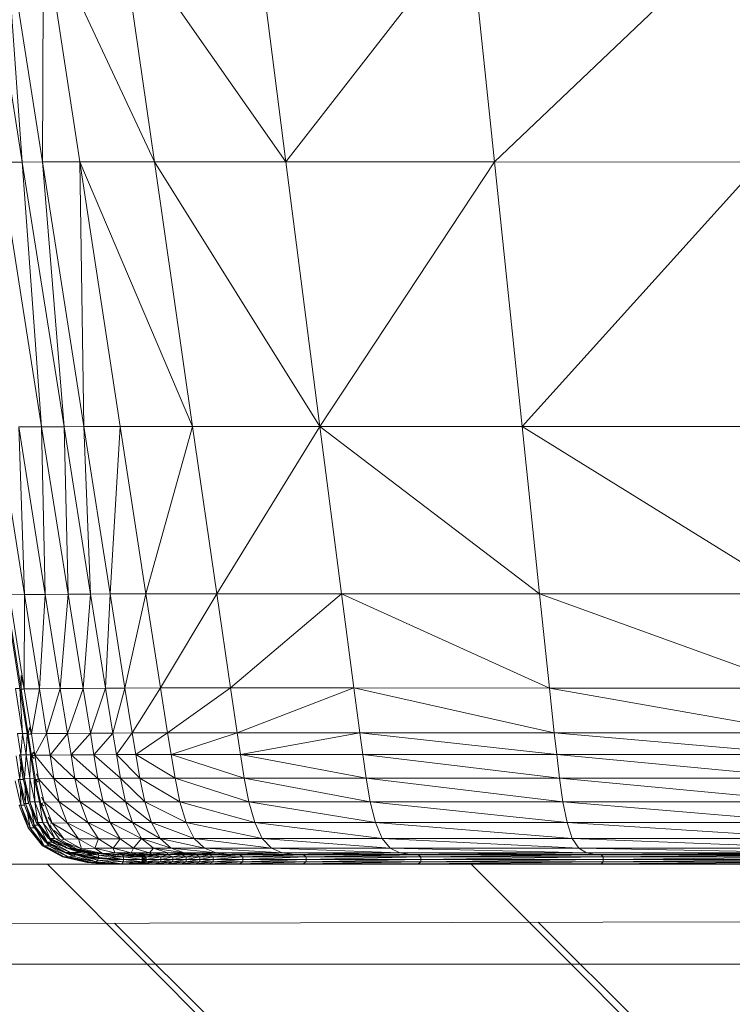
# Model space of a CAD drawing. Extents: x 180 to 9540, y 54 to 2910.
# Tile 10 of 82: x 5985 to 6056, y 796 to 894. Entities that reach past the tile are written whole.
import ezdxf
from ezdxf.xclip import XClip

# ---------------------------------------------------------------- set-up
doc = ezdxf.new("R2010")
doc.units = 0
doc.header["$MEASUREMENT"] = 0
doc.header["$XCLIPFRAME"] = 0
for name, color, linetype in [('460-K Stropy', 7, 'Continuous'), ('820-G Rysunki Obrazki', 7, 'Continuous'), ('824-G Wypełnienia RŚ', 7, 'Continuous')]:
    doc.layers.add(name, color=color, linetype=linetype)
pattern_1 = [(135, (4248.05, 809.8), (21.2132, 21.2132), [])]

# ---------------------------------------------------------------- blocks, each defined once
blk = doc.blocks.new('Rysunek_2_2', base_point=(4248.051, 809.799))
at = {"layer": '460-K Stropy', "linetype": 'Continuous', "lineweight": 13}
h = blk.add_hatch(dxfattribs=at)
h.set_pattern_fill('Ściany_istniejące_0002', color=8, style=0, pattern_type=2)
h.set_pattern_definition(pattern_1)
h.paths.add_polyline_path([(5760.551, 809.799), (5760.551, 799.799), (8445.551, 799.799), (8445.551, 809.799)])
h = blk.add_hatch(dxfattribs=at)
h.set_pattern_fill('Ściany_istniejące_0002', color=8, style=0, pattern_type=2)
h.set_pattern_definition(pattern_1)
h.paths.add_polyline_path([(5760.551, 799.799), (5760.551, 774.799), (8445.551, 774.799), (8445.551, 799.799)])
at = {"layer": '824-G Wypełnienia RŚ', "linetype": 'Continuous', "lineweight": 13}
h = blk.add_hatch(dxfattribs=at)
h.set_pattern_fill('_Poza_zakresem_opracowan_3D', color=8, style=0, pattern_type=2)
h.set_pattern_definition([(135.1862, (6513.066, 584.212), (21.1263, 21.26408), [])])
h.paths.add_polyline_path([(8445.551, 809.799), (4133.743, 799.422), (4134.075, 541.641), (8557.151, 546.964), (8557.151, 1245.067), (8444.504, 1244.796)])
at = {"color": 150, "linetype": 'Continuous', "lineweight": 13, "ltscale": 0.5}
for p, q in [((5985.053, 880.062), (5981.316, 903.739)), ((5983.358, 903.739), (5987.067, 880.066)), ((5985.053, 880.062), (5983.358, 903.739)), ((5987.189, 902.259), (5987.067, 880.066)), ((5987.991, 898.546), (5990.814, 880.069)), ((5989.768, 898.247), (5998.278, 880.069)), ((5998.278, 880.069), (5995.804, 897.231)), ((6011.451, 880.068), (5999.911, 896.538)), ((6011.451, 880.068), (6009.394, 896.059)), ((6023.675, 895.786), (6011.451, 880.068)), ((6030.703, 895.652), (6032.328, 880.066)), ((6048.477, 895.406), (6032.328, 880.066)), ((5982.789, 880.057), (5985.053, 880.062)), ((5986.985, 853.569), (5982.789, 880.057)), ((5985.053, 880.062), (5987.067, 880.066)), ((5989.235, 853.581), (5985.053, 880.062)), ((5985.053, 880.062), (5986.985, 853.569)), ((5990.814, 880.069), (5987.067, 880.066)), ((5987.067, 880.066), (5989.235, 853.581)), ((5987.067, 880.066), (5991.217, 853.59)), ((5990.814, 880.069), (5998.278, 880.069)), ((5990.814, 880.069), (6002.096, 853.595)), ((5990.814, 880.069), (5994.862, 853.594)), ((5991.217, 853.59), (5990.814, 880.069)), ((6002.096, 853.595), (5998.278, 880.069)), ((6014.859, 853.593), (5998.278, 880.069)), ((5998.278, 880.069), (6011.451, 880.068)), ((6011.451, 880.068), (6014.859, 853.593)), ((6011.451, 880.068), (6032.328, 880.066)), ((6032.328, 880.066), (6014.859, 853.593)), ((6032.328, 880.066), (6035.09, 853.59)), ((6058.982, 880.063), (6032.328, 880.066)), ((6035.09, 853.59), (6058.982, 880.063)), ((5982.621, 853.541), (5985.273, 836.787)), ((5986.985, 853.569), (5984.703, 853.555)), ((5987.36, 836.805), (5984.703, 853.555)), ((5984.703, 853.555), (5985.273, 836.787)), ((5986.985, 853.569), (5989.235, 853.581)), ((5989.642, 836.823), (5986.985, 853.569)), ((5986.985, 853.569), (5987.36, 836.805)), ((5991.217, 853.59), (5989.235, 853.581)), ((5989.235, 853.581), (5991.883, 836.838)), ((5989.642, 836.823), (5989.235, 853.581)), ((5991.217, 853.59), (5994.862, 853.594)), ((5991.217, 853.59), (5993.847, 836.849)), ((5991.883, 836.838), (5991.217, 853.59)), ((5994.862, 853.594), (5993.847, 836.849)), ((5994.862, 853.594), (6002.096, 853.595)), ((5997.426, 836.855), (5994.862, 853.594)), ((5997.426, 836.855), (6002.096, 853.595)), ((6002.096, 853.595), (6014.859, 853.593)), ((6004.516, 836.856), (6002.096, 853.595)), ((6014.859, 853.593), (6004.516, 836.856)), ((6017.019, 836.854), (6014.859, 853.593)), ((6035.09, 853.59), (6014.859, 853.593)), ((6036.841, 836.852), (6014.859, 853.593)), ((6035.09, 853.59), (6060.922, 853.587)), ((6035.09, 853.59), (6036.841, 836.852)), ((6035.09, 853.59), (6062.151, 836.849)), ((5984.822, 827.387), (5983.334, 836.806)), ((5984.926, 827.328), (5983.437, 836.746)), ((5985.273, 836.787), (5983.761, 836.77)), ((5983.761, 836.77), (5985.251, 827.352)), ((5985.251, 827.352), (5985.273, 836.787)), ((5987.36, 836.805), (5985.273, 836.787)), ((5986.767, 827.369), (5985.273, 836.787)), ((5986.767, 827.369), (5987.36, 836.805)), ((5987.36, 836.805), (5989.642, 836.823)), ((5988.857, 827.388), (5987.36, 836.805)), ((5988.857, 827.388), (5989.642, 836.823)), ((5991.883, 836.838), (5989.642, 836.823)), ((5991.142, 827.407), (5989.642, 836.823)), ((5991.883, 836.838), (5991.142, 827.407)), ((5991.883, 836.838), (5993.847, 836.849)), ((5991.883, 836.838), (5993.38, 827.424)), ((5993.847, 836.849), (5993.38, 827.424)), ((5997.426, 836.855), (5993.847, 836.849)), ((5993.847, 836.849), (5995.334, 827.435)), ((5995.334, 827.435), (5997.426, 836.855)), ((6004.516, 836.856), (5997.426, 836.855)), ((5997.426, 836.855), (5998.878, 827.441)), ((5998.878, 827.441), (6004.516, 836.856)), ((6004.516, 836.856), (6017.019, 836.854)), ((6005.886, 827.443), (6004.516, 836.856)), ((6005.886, 827.443), (6017.019, 836.854)), ((6017.019, 836.854), (6018.242, 827.442)), ((6036.841, 836.852), (6017.019, 836.854)), ((6037.832, 827.44), (6017.019, 836.854)), ((6036.841, 836.852), (6037.832, 827.44)), ((6062.847, 827.439), (6036.841, 836.852)), ((6036.841, 836.852), (6062.151, 836.849)), ((5984.957, 828.7), (5984.926, 827.328)), ((5984.957, 828.7), (5985.251, 827.352)), ((5984.378, 827.391), (5984.822, 827.387)), ((5984.378, 827.391), (5985.088, 822.898)), ((5985.533, 822.894), (5984.822, 827.387)), ((5984.822, 827.387), (5985.088, 822.898)), ((5984.832, 827.327), (5984.926, 827.328)), ((5984.897, 826.912), (5984.926, 827.328)), ((5985.127, 827.331), (5984.926, 827.328)), ((5985.639, 822.835), (5984.926, 827.328)), ((5985.124, 827.348), (5985.251, 827.352)), ((5986.767, 827.369), (5985.251, 827.352)), ((5985.251, 827.352), (5985.963, 822.859)), ((5986.767, 827.369), (5985.963, 822.859)), ((5988.857, 827.388), (5986.767, 827.369)), ((5986.767, 827.369), (5987.483, 822.876)), ((5988.857, 827.388), (5987.483, 822.876)), ((5988.857, 827.388), (5991.142, 827.407)), ((5989.579, 822.894), (5988.857, 827.388)), ((5991.142, 827.407), (5989.579, 822.894)), ((5993.38, 827.424), (5991.142, 827.407)), ((5991.867, 822.912), (5991.142, 827.407)), ((5991.867, 822.912), (5993.38, 827.424)), ((5993.38, 827.424), (5995.334, 827.435)), ((5993.38, 827.424), (5994.106, 822.928)), ((5994.106, 822.928), (5995.334, 827.435)), ((5998.878, 827.441), (5995.334, 827.435)), ((5995.334, 827.435), (5996.058, 822.939)), ((5998.878, 827.441), (5996.058, 822.939)), ((5998.878, 827.441), (6005.886, 827.443)), ((5998.878, 827.441), (5999.585, 822.945)), ((6005.886, 827.443), (5999.585, 822.945)), ((6018.242, 827.442), (6005.886, 827.443)), ((6005.886, 827.443), (6006.554, 822.947)), ((6018.242, 827.442), (6006.554, 822.947)), ((6018.839, 822.946), (6018.242, 827.442)), ((6037.832, 827.44), (6018.242, 827.442)), ((6018.242, 827.442), (6038.316, 822.945)), ((6037.832, 827.44), (6038.316, 822.945)), ((6063.187, 822.944), (6037.832, 827.44)), ((6062.847, 827.439), (6037.832, 827.44)), ((5984.585, 822.893), (5985.088, 822.898)), ((5984.585, 822.893), (5984.922, 820.755)), ((5984.922, 820.755), (5985.088, 822.898)), ((5985.088, 822.898), (5985.533, 822.894)), ((5985.426, 820.76), (5985.088, 822.898)), ((5985.426, 820.76), (5985.533, 822.894)), ((5985.873, 820.754), (5985.533, 822.894)), ((5985.543, 822.834), (5985.639, 822.835)), ((5985.575, 822.633), (5985.639, 822.835)), ((5985.783, 823.492), (5985.639, 822.835)), ((5985.84, 822.837), (5985.639, 822.835)), ((5985.982, 820.685), (5985.639, 822.835)), ((5985.783, 823.492), (5985.963, 822.859)), ((5985.837, 822.855), (5985.963, 822.859)), ((5987.483, 822.876), (5985.963, 822.859)), ((5985.963, 822.859), (5986.307, 820.717)), ((5986.307, 820.717), (5987.483, 822.876)), ((5989.579, 822.894), (5987.483, 822.876)), ((5987.831, 820.734), (5987.483, 822.876)), ((5987.831, 820.734), (5989.579, 822.894)), ((5989.579, 822.894), (5991.867, 822.912)), ((5989.933, 820.751), (5989.579, 822.894)), ((5989.933, 820.751), (5991.867, 822.912)), ((5994.106, 822.928), (5991.867, 822.912)), ((5992.226, 820.766), (5991.867, 822.912)), ((5994.106, 822.928), (5992.226, 820.766)), ((5994.106, 822.928), (5996.058, 822.939)), ((5994.106, 822.928), (5994.47, 820.78)), ((5996.058, 822.939), (5994.47, 820.78)), ((5996.058, 822.939), (5999.585, 822.945)), ((5996.058, 822.939), (5996.422, 820.789)), ((5999.585, 822.945), (5996.422, 820.789)), ((5999.585, 822.945), (6006.554, 822.947)), ((5999.943, 820.795), (5999.585, 822.945)), ((6006.554, 822.947), (5999.943, 820.795)), ((6006.554, 822.947), (6018.839, 822.946)), ((6006.554, 822.947), (6006.893, 820.797)), ((6018.839, 822.946), (6006.893, 820.797)), ((6018.839, 822.946), (6019.142, 820.796)), ((6018.839, 822.946), (6038.316, 822.945)), ((6038.563, 820.795), (6018.839, 822.946)), ((6038.563, 820.795), (6038.316, 822.945)), ((6038.316, 822.945), (6063.361, 820.795)), ((6038.316, 822.945), (6063.187, 822.944)), ((5984.439, 820.668), (5984.815, 818.283)), ((5984.922, 820.755), (5984.758, 820.753)), ((5985.426, 820.76), (5984.922, 820.755)), ((5984.922, 820.755), (5985.291, 818.399)), ((5984.922, 820.755), (5985.121, 818.435)), ((5985.426, 820.76), (5985.291, 818.399)), ((5985.873, 820.754), (5985.426, 820.76)), ((5985.426, 820.76), (5985.798, 818.404)), ((5985.873, 820.754), (5985.798, 818.404)), ((5986.247, 818.394), (5985.873, 820.754)), ((5985.884, 820.684), (5985.982, 820.685)), ((5985.92, 820.456), (5985.982, 820.685)), ((5986.184, 821.006), (5985.982, 820.685)), ((5985.982, 820.685), (5986.186, 820.687)), ((5986.365, 818.297), (5985.982, 820.685)), ((5986.232, 820.403), (5985.982, 820.685)), ((5986.307, 820.717), (5986.181, 820.714)), ((5986.184, 821.006), (5986.307, 820.717)), ((5986.307, 820.717), (5987.831, 820.734)), ((5986.307, 820.717), (5988.219, 818.374)), ((5986.307, 820.717), (5986.688, 818.355)), ((5987.831, 820.734), (5989.933, 820.751)), ((5988.219, 818.374), (5987.831, 820.734)), ((5990.329, 818.387), (5987.831, 820.734)), ((5989.933, 820.751), (5992.226, 820.766)), ((5990.329, 818.387), (5989.933, 820.751)), ((5989.933, 820.751), (5992.629, 818.398)), ((5994.47, 820.78), (5992.226, 820.766)), ((5992.629, 818.398), (5992.226, 820.766)), ((5992.226, 820.766), (5994.878, 818.407)), ((5994.47, 820.78), (5996.422, 820.789)), ((5994.47, 820.78), (5994.878, 818.407)), ((5996.832, 818.414), (5994.47, 820.78)), ((5996.422, 820.789), (5999.943, 820.795)), ((5996.422, 820.789), (5996.832, 818.414)), ((5996.422, 820.789), (6000.346, 818.419)), ((5999.943, 820.795), (6006.893, 820.797)), ((5999.943, 820.795), (6000.346, 818.419)), ((6007.275, 818.42), (5999.943, 820.795)), ((6006.893, 820.797), (6007.275, 818.42)), ((6006.893, 820.797), (6019.485, 818.42)), ((6006.893, 820.797), (6019.142, 820.796)), ((6019.142, 820.796), (6019.485, 818.42)), ((6019.142, 820.796), (6038.563, 820.795)), ((6038.841, 818.419), (6019.142, 820.796)), ((6038.563, 820.795), (6038.841, 818.419)), ((6038.563, 820.795), (6063.556, 818.419)), ((6038.563, 820.795), (6063.361, 820.795)), ((5984.903, 819.808), (5984.815, 818.283)), ((5985.127, 818.396), (5984.923, 819.699)), ((5986.481, 818.869), (5986.688, 818.355)), ((5984.337, 818.166), (5984.914, 815.716)), ((5984.643, 818.281), (5984.815, 818.283)), ((5985.149, 818.286), (5984.815, 818.283)), ((5984.815, 818.283), (5985.366, 815.891)), ((5985.194, 815.889), (5984.815, 818.283)), ((5985.127, 818.396), (5985.124, 818.397)), ((5985.291, 818.399), (5985.127, 818.397)), ((5985.127, 818.396), (5985.127, 818.396)), ((5985.127, 818.396), (5985.127, 818.396)), ((5985.127, 818.396), (5985.127, 818.396)), ((5985.291, 818.399), (5985.798, 818.404)), ((5985.291, 818.399), (5985.816, 816.065)), ((5985.645, 816.098), (5985.291, 818.399)), ((5985.798, 818.404), (5986.247, 818.394)), ((5985.816, 816.065), (5985.798, 818.404)), ((5986.322, 816.068), (5985.798, 818.404)), ((5986.322, 816.068), (5986.247, 818.394)), ((5986.774, 816.05), (5986.247, 818.394)), ((5986.269, 818.296), (5986.365, 818.297)), ((5986.319, 818.072), (5986.365, 818.297)), ((5986.365, 818.297), (5986.568, 818.298)), ((5986.91, 815.901), (5986.365, 818.297)), ((5986.636, 818.01), (5986.365, 818.297)), ((5986.688, 818.355), (5986.565, 818.349)), ((5986.688, 818.355), (5988.219, 818.374)), ((5986.688, 818.355), (5988.753, 816.037)), ((5986.688, 818.355), (5987.227, 816.012)), ((5990.329, 818.387), (5988.219, 818.374)), ((5988.753, 816.037), (5988.219, 818.374)), ((5990.857, 816.047), (5988.219, 818.374)), ((5990.329, 818.387), (5992.629, 818.398)), ((5990.857, 816.047), (5990.329, 818.387)), ((5990.329, 818.387), (5993.151, 816.054)), ((5994.878, 818.407), (5992.629, 818.398)), ((5993.151, 816.054), (5992.629, 818.398)), ((5995.392, 816.058), (5992.629, 818.398)), ((5996.832, 818.414), (5994.878, 818.407)), ((5995.392, 816.058), (5994.878, 818.407)), ((5994.878, 818.407), (5997.339, 816.063)), ((6000.346, 818.419), (5996.832, 818.414)), ((5997.339, 816.063), (5996.832, 818.414)), ((6000.838, 816.066), (5996.832, 818.414)), ((6007.275, 818.42), (6000.346, 818.419)), ((6000.838, 816.066), (6000.346, 818.419)), ((6000.346, 818.419), (6007.739, 816.067)), ((6007.739, 816.067), (6007.275, 818.42)), ((6019.899, 816.067), (6007.275, 818.42)), ((6019.485, 818.42), (6007.275, 818.42)), ((6019.899, 816.067), (6019.485, 818.42)), ((6038.841, 818.419), (6019.485, 818.42)), ((6019.485, 818.42), (6039.176, 816.067)), ((6039.176, 816.067), (6038.841, 818.419)), ((6063.792, 816.066), (6038.841, 818.419)), ((6063.556, 818.419), (6038.841, 818.419)), ((5984.879, 817.252), (5984.914, 815.716)), ((5985.344, 817.421), (5985.366, 815.891)), ((5985.653, 816.061), (5985.362, 817.351)), ((5984.914, 815.716), (5984.738, 815.717)), ((5984.914, 815.716), (5985.262, 815.718)), ((5984.914, 815.716), (5985.833, 813.455)), ((5985.662, 813.454), (5984.914, 815.716)), ((5985.193, 815.889), (5985.193, 815.889)), ((5985.366, 815.891), (5985.194, 815.889)), ((5985.366, 815.891), (5985.716, 815.893)), ((5985.366, 815.891), (5986.228, 813.723)), ((5986.059, 813.722), (5985.366, 815.891)), ((5985.653, 816.062), (5985.651, 816.061)), ((5985.651, 816.061), (5985.653, 816.061)), ((5985.816, 816.065), (5985.653, 816.062)), ((5985.653, 816.062), (5985.653, 816.062)), ((5985.816, 816.065), (5986.322, 816.068)), ((5985.816, 816.065), (5986.621, 813.99)), ((5985.816, 816.065), (5986.45, 814.012)), ((5986.322, 816.068), (5986.774, 816.05)), ((5986.322, 816.068), (5987.12, 813.99)), ((5986.322, 816.068), (5986.621, 813.99)), ((5987.571, 813.957), (5986.774, 816.05)), ((5986.774, 816.05), (5987.12, 813.99)), ((5986.831, 815.9), (5986.91, 815.901)), ((5986.896, 815.728), (5986.91, 815.901)), ((5987.103, 815.902), (5986.91, 815.901)), ((5987.743, 813.729), (5986.91, 815.901)), ((5987.201, 815.65), (5986.91, 815.901)), ((5987.227, 816.012), (5986.984, 816.523)), ((5987.227, 816.012), (5987.104, 816.001)), ((5988.753, 816.037), (5987.227, 816.012)), ((5987.227, 816.012), (5989.54, 813.963)), ((5987.227, 816.012), (5988.044, 813.926)), ((5990.857, 816.047), (5988.753, 816.037)), ((5988.753, 816.037), (5989.54, 813.963)), ((5991.608, 813.973), (5988.753, 816.037)), ((5993.151, 816.054), (5990.857, 816.047)), ((5990.857, 816.047), (5993.866, 813.978)), ((5990.857, 816.047), (5991.608, 813.973)), ((5995.392, 816.058), (5993.151, 816.054)), ((5993.151, 816.054), (5993.866, 813.978)), ((5996.074, 813.98), (5993.151, 816.054)), ((5997.339, 816.063), (5995.392, 816.058)), ((5996.074, 813.98), (5995.392, 816.058)), ((5995.392, 816.058), (5997.994, 813.983)), ((6000.838, 816.066), (5997.339, 816.063)), ((5997.339, 816.063), (5997.994, 813.983)), ((6001.464, 813.985), (5997.339, 816.063)), ((6007.739, 816.067), (6000.838, 816.066)), ((6000.838, 816.066), (6008.322, 813.986)), ((6000.838, 816.066), (6001.464, 813.985)), ((6007.739, 816.067), (6008.322, 813.986)), ((6020.416, 813.986), (6007.739, 816.067)), ((6019.899, 816.067), (6007.739, 816.067)), ((6020.416, 813.986), (6019.899, 816.067)), ((6039.176, 816.067), (6019.899, 816.067)), ((6019.899, 816.067), (6039.594, 813.985)), ((6039.176, 816.067), (6039.594, 813.985)), ((6064.084, 813.985), (6039.176, 816.067)), ((6063.792, 816.066), (6039.176, 816.067)), ((5985.658, 813.456), (5985.149, 814.701)), ((5985.568, 814.95), (5985.833, 813.455)), ((5986.059, 813.722), (5985.582, 814.915)), ((5985.996, 815.173), (5986.228, 813.723)), ((5986.459, 813.988), (5986.015, 815.129)), ((5986.059, 813.722), (5986.228, 813.723)), ((5986.059, 813.722), (5986.059, 813.722)), ((5986.659, 813.724), (5986.228, 813.723)), ((5986.228, 813.723), (5987.538, 812.009)), ((5987.376, 812.009), (5986.228, 813.723)), ((5986.459, 813.988), (5986.457, 813.989)), ((5986.458, 813.988), (5986.459, 813.988)), ((5986.621, 813.99), (5986.459, 813.989)), ((5986.459, 813.988), (5986.459, 813.988)), ((5986.621, 813.99), (5987.12, 813.99)), ((5986.621, 813.99), (5987.846, 812.375)), ((5987.68, 812.385), (5986.621, 813.99)), ((5987.12, 813.99), (5987.571, 813.957)), ((5987.846, 812.375), (5987.12, 813.99)), ((5988.326, 812.372), (5987.12, 813.99)), ((5988.326, 812.372), (5987.571, 813.957)), ((5988.768, 812.325), (5987.571, 813.957)), ((5988.044, 813.926), (5987.644, 814.518)), ((5987.745, 813.721), (5987.743, 813.729)), ((5987.862, 813.729), (5987.743, 813.729)), ((5987.952, 813.604), (5987.743, 813.729)), ((5988.173, 813.137), (5987.749, 813.721)), ((5988.044, 813.926), (5987.882, 813.901)), ((5988.044, 813.926), (5989.54, 813.963)), ((5988.044, 813.926), (5990.692, 812.354)), ((5988.044, 813.926), (5989.26, 812.304)), ((5991.608, 813.973), (5989.54, 813.963)), ((5989.54, 813.963), (5990.692, 812.354)), ((5992.677, 812.362), (5989.54, 813.963)), ((5991.608, 813.973), (5993.866, 813.978)), ((5991.608, 813.973), (5994.853, 812.366)), ((5991.608, 813.973), (5992.677, 812.362)), ((5996.074, 813.98), (5993.866, 813.978)), ((5993.866, 813.978), (5994.853, 812.366)), ((5996.987, 812.368), (5993.866, 813.978)), ((5996.074, 813.98), (5997.994, 813.983)), ((5996.987, 812.368), (5996.074, 813.98)), ((5996.074, 813.98), (5998.849, 812.369)), ((6001.464, 813.985), (5997.994, 813.983)), ((5997.994, 813.983), (5998.849, 812.369)), ((6002.266, 812.37), (5997.994, 813.983)), ((6001.464, 813.985), (6008.322, 813.986)), ((6001.464, 813.985), (6009.062, 812.37)), ((6001.464, 813.985), (6002.266, 812.37)), ((6008.322, 813.986), (6009.062, 812.37)), ((6021.069, 812.37), (6008.322, 813.986)), ((6020.416, 813.986), (6008.322, 813.986)), ((6021.069, 812.37), (6020.416, 813.986)), ((6020.416, 813.986), (6039.594, 813.985)), ((6020.416, 813.986), (6040.119, 812.37)), ((6039.594, 813.985), (6040.119, 812.37)), ((6064.451, 812.37), (6039.594, 813.985)), ((6064.084, 813.985), (6039.594, 813.985)), ((5985.658, 813.456), (5985.658, 813.456)), ((5985.659, 813.455), (5985.659, 813.456)), ((5985.662, 813.455), (5985.662, 813.454)), ((5985.662, 813.454), (5985.833, 813.455)), ((5986.261, 813.458), (5985.833, 813.455)), ((5985.833, 813.455), (5987.228, 811.644)), ((5987.066, 811.642), (5985.833, 813.455)), ((5986.476, 813.179), (5987.228, 811.644)), ((5986.853, 813.469), (5987.538, 812.009)), ((5987.688, 812.375), (5987.016, 813.256)), ((5989.26, 812.304), (5988.259, 813.177)), ((5989.432, 810.981), (5987.376, 812.009)), ((5987.538, 812.009), (5987.376, 812.009)), ((5987.709, 811.649), (5987.478, 811.954)), ((5988.022, 812.01), (5987.538, 812.009)), ((5989.432, 810.981), (5987.538, 812.009)), ((5989.878, 810.982), (5987.538, 812.009)), ((5987.709, 811.649), (5987.604, 811.886)), ((5987.688, 812.375), (5987.687, 812.375)), ((5987.846, 812.375), (5987.688, 812.375)), ((5987.688, 812.375), (5987.688, 812.375)), ((5989.63, 811.417), (5987.697, 812.37)), ((5987.788, 812.321), (5988.022, 812.01)), ((5989.63, 811.417), (5987.846, 812.375)), ((5988.326, 812.372), (5987.846, 812.375)), ((5990.074, 811.415), (5987.846, 812.375)), ((5988.022, 812.01), (5987.988, 812.214)), ((5988.37, 812.011), (5988.022, 812.01)), ((5989.878, 810.982), (5988.022, 812.01)), ((5989.195, 811.572), (5988.022, 812.01)), ((5990.074, 811.415), (5988.326, 812.372)), ((5990.493, 811.359), (5988.326, 812.372)), ((5988.768, 812.325), (5988.326, 812.372)), ((5989.482, 811.419), (5988.515, 811.934)), ((5990.493, 811.359), (5988.768, 812.325)), ((5989.26, 812.304), (5988.944, 812.226)), ((5990.692, 812.354), (5989.26, 812.304)), ((5990.998, 811.349), (5989.26, 812.304)), ((5990.998, 811.349), (5989.58, 811.871)), ((5992.677, 812.362), (5990.692, 812.354)), ((5992.32, 811.406), (5990.692, 812.354)), ((5990.692, 812.354), (5990.998, 811.349)), ((5992.677, 812.362), (5992.32, 811.406)), ((5994.853, 812.366), (5992.677, 812.362)), ((5994.162, 811.411), (5992.677, 812.362)), ((5994.853, 812.366), (5994.162, 811.411)), ((5996.987, 812.368), (5994.853, 812.366)), ((5996.19, 811.413), (5994.853, 812.366)), ((5996.987, 812.368), (5996.19, 811.413)), ((5998.849, 812.369), (5996.987, 812.368)), ((5996.987, 812.368), (5999.955, 811.415)), ((5996.987, 812.368), (5998.191, 811.414)), ((6002.266, 812.37), (5998.849, 812.369)), ((5999.955, 811.415), (5998.849, 812.369)), ((6003.289, 811.415), (5998.849, 812.369)), ((6003.289, 811.415), (6002.266, 812.37)), ((6009.062, 812.37), (6002.266, 812.37)), ((6002.266, 812.37), (6009.997, 811.415)), ((6009.997, 811.415), (6009.062, 812.37)), ((6021.89, 811.415), (6009.062, 812.37)), ((6021.069, 812.37), (6009.062, 812.37)), ((6021.89, 811.415), (6021.069, 812.37)), ((6040.119, 812.37), (6021.069, 812.37)), ((6021.069, 812.37), (6040.778, 811.415)), ((6040.778, 811.415), (6040.119, 812.37)), ((6064.911, 811.415), (6040.119, 812.37)), ((6064.451, 812.37), (6040.119, 812.37)), ((5987.064, 811.643), (5987.064, 811.643)), ((5987.228, 811.644), (5987.066, 811.642)), ((5987.066, 811.643), (5987.066, 811.642)), ((5989.232, 810.545), (5987.066, 811.642)), ((5987.709, 811.649), (5987.228, 811.644)), ((5989.232, 810.545), (5987.228, 811.644)), ((5989.675, 810.548), (5987.228, 811.644)), ((5987.994, 811.676), (5987.709, 811.649)), ((5989.675, 810.548), (5987.709, 811.649)), ((5990.142, 810.605), (5987.709, 811.649)), ((5989.083, 810.544), (5987.994, 811.136)), ((5989.283, 810.981), (5988.255, 811.535)), ((5989.283, 810.981), (5989.283, 810.981)), ((5989.283, 810.981), (5989.432, 810.981)), ((5989.283, 810.981), (5991.666, 810.467)), ((5989.283, 810.981), (5989.283, 810.981)), ((5989.283, 810.981), (5989.283, 810.981)), ((5989.283, 810.981), (5989.283, 810.981)), ((5989.432, 810.981), (5989.878, 810.982)), ((5991.666, 810.467), (5989.432, 810.981)), ((5989.432, 810.981), (5992.011, 810.467)), ((5989.482, 811.419), (5989.482, 811.419)), ((5989.482, 811.419), (5989.482, 811.419)), ((5989.482, 811.418), (5989.482, 811.419)), ((5989.63, 811.417), (5989.483, 811.418)), ((5991.862, 810.947), (5989.492, 811.417)), ((5990.142, 810.605), (5989.616, 810.906)), ((5991.862, 810.947), (5989.63, 811.417)), ((5989.63, 811.417), (5990.074, 811.415)), ((5989.63, 811.417), (5992.256, 810.947)), ((5990.771, 810.982), (5989.76, 811.36)), ((5989.796, 810.865), (5990.142, 810.605)), ((5989.878, 810.982), (5990.771, 810.982)), ((5989.878, 810.982), (5992.763, 810.468)), ((5989.878, 810.982), (5992.011, 810.467)), ((5992.256, 810.947), (5990.074, 811.415)), ((5992.383, 810.939), (5990.074, 811.415)), ((5990.493, 811.359), (5990.074, 811.415)), ((5990.332, 810.743), (5990.142, 810.605)), ((5990.771, 810.982), (5990.32, 811.243)), ((5992.406, 810.937), (5990.493, 811.359)), ((5990.511, 811.201), (5990.501, 811.205)), ((5990.501, 811.205), (5990.522, 811.126)), ((5990.522, 811.126), (5992.732, 810.705)), ((5990.547, 811.196), (5990.533, 811.191)), ((5990.616, 811.181), (5990.533, 811.191)), ((5991.729, 810.948), (5990.541, 811.197)), ((5990.771, 810.982), (5992.763, 810.468)), ((5990.998, 811.349), (5990.818, 811.288)), ((5992.733, 810.707), (5990.897, 811.122)), ((5992.32, 811.406), (5990.998, 811.349)), ((5990.998, 811.349), (5993.077, 810.896)), ((5992.732, 810.705), (5991.579, 810.848)), ((5991.579, 810.848), (5992.442, 810.55)), ((5991.73, 810.948), (5991.729, 810.948)), ((5991.729, 810.948), (5991.73, 810.948)), ((5991.729, 810.948), (5991.729, 810.948)), ((5991.729, 810.948), (5991.729, 810.948)), ((5991.729, 810.948), (5991.729, 810.948)), ((5991.73, 810.948), (5991.862, 810.947)), ((5991.862, 810.947), (5992.256, 810.947)), ((5991.862, 810.947), (5994.764, 810.793)), ((5991.862, 810.947), (5994.427, 810.793)), ((5991.95, 810.935), (5992.733, 810.707)), ((5992.973, 810.903), (5992.091, 811.007)), ((5992.256, 810.947), (5994.764, 810.793)), ((5994.162, 811.411), (5992.32, 811.406)), ((5993.077, 810.896), (5992.32, 811.406)), ((5994.312, 810.944), (5992.32, 811.406)), ((5992.564, 810.898), (5992.639, 810.886)), ((5995.096, 810.73), (5992.639, 810.886)), ((5992.639, 810.886), (5992.733, 810.707)), ((5992.639, 810.886), (5995.193, 810.544)), ((5994.427, 810.793), (5992.98, 810.876)), ((5994.314, 810.793), (5992.98, 810.873)), ((5994.312, 810.944), (5993.217, 810.888)), ((5995.096, 810.73), (5994.126, 810.804)), ((5994.162, 811.411), (5996.19, 811.413)), ((5994.312, 810.944), (5994.162, 811.411)), ((5995.964, 810.946), (5994.162, 811.411)), ((5995.964, 810.946), (5994.312, 810.944)), ((5994.312, 810.944), (5996.558, 810.792)), ((5994.312, 810.944), (5995.28, 810.777)), ((5994.314, 810.793), (5994.315, 810.793)), ((5994.314, 810.793), (5994.314, 810.793)), ((5994.314, 810.793), (5994.314, 810.793)), ((5994.427, 810.793), (5994.315, 810.793)), ((5994.427, 810.793), (5994.764, 810.793)), ((5994.427, 810.793), (5996.767, 810.733)), ((5994.764, 810.793), (5996.767, 810.733)), ((5995.096, 810.73), (5994.845, 810.777)), ((5996.477, 810.683), (5995.096, 810.73)), ((5995.096, 810.73), (5995.193, 810.544)), ((5995.096, 810.73), (5997.058, 810.545)), ((5996.477, 810.683), (5995.135, 810.769)), ((5996.38, 810.733), (5995.339, 810.763)), ((5995.964, 810.946), (5996.19, 811.413)), ((5997.983, 810.793), (5995.964, 810.946)), ((5995.964, 810.946), (5996.558, 810.792)), ((5995.964, 810.946), (5997.792, 810.946)), ((5996.558, 810.792), (5995.974, 810.756)), ((5996.19, 811.413), (5998.191, 811.414)), ((5997.792, 810.946), (5996.19, 811.413)), ((5996.38, 810.733), (5996.477, 810.733)), ((5996.38, 810.733), (5996.38, 810.733)), ((5996.38, 810.733), (5996.38, 810.733)), ((5996.38, 810.733), (5996.724, 810.639)), ((5996.477, 810.733), (5996.767, 810.733)), ((5996.477, 810.733), (5997.16, 810.546)), ((5996.477, 810.733), (5997.068, 810.546)), ((5997.983, 810.793), (5996.558, 810.792)), ((5997.185, 810.683), (5996.558, 810.792)), ((5998.338, 810.732), (5996.558, 810.792)), ((5996.767, 810.733), (5997.435, 810.546)), ((5996.767, 810.733), (5997.16, 810.546)), ((5997.185, 810.683), (5998.338, 810.732)), ((5998.338, 810.732), (5997.452, 810.545)), ((5997.792, 810.946), (5998.191, 811.414)), ((5997.792, 810.946), (5999.615, 810.946)), ((5997.792, 810.946), (5999.575, 810.793)), ((5997.792, 810.946), (5997.983, 810.793)), ((5998.338, 810.732), (5997.983, 810.793)), ((5999.578, 810.733), (5997.983, 810.793)), ((5997.983, 810.793), (5999.575, 810.793)), ((5998.191, 811.414), (5999.955, 811.415)), ((5999.615, 810.946), (5998.191, 811.414)), ((5998.191, 811.414), (6001.25, 810.947)), ((5998.338, 810.732), (5999.578, 810.733)), ((5998.338, 810.732), (5998.932, 810.546)), ((5999.578, 810.733), (5998.932, 810.546)), ((5999.615, 810.946), (5999.575, 810.793)), ((5999.575, 810.793), (6001.187, 810.793)), ((5999.578, 810.733), (5999.575, 810.793)), ((5999.575, 810.793), (6000.979, 810.733)), ((6000.979, 810.733), (5999.575, 810.793)), ((6000.11, 810.546), (5999.578, 810.733)), ((5999.615, 810.946), (6001.25, 810.947)), ((6001.187, 810.793), (5999.615, 810.946)), ((5999.615, 810.946), (6002.67, 810.793)), ((6001.25, 810.947), (5999.955, 811.415)), ((6004.477, 810.947), (5999.955, 811.415)), ((6003.289, 811.415), (5999.955, 811.415)), ((6000.979, 810.733), (6000.11, 810.546)), ((6000.979, 810.733), (6001.187, 810.793)), ((6000.979, 810.733), (6002.421, 810.733)), ((6000.979, 810.733), (6001.447, 810.546)), ((6002.421, 810.733), (6001.187, 810.793)), ((6001.187, 810.793), (6002.67, 810.793)), ((6001.187, 810.793), (6003.782, 810.733)), ((6001.25, 810.947), (6004.477, 810.947)), ((6001.25, 810.947), (6002.67, 810.793)), ((6005.776, 810.793), (6001.25, 810.947)), ((6002.421, 810.733), (6001.447, 810.546)), ((6002.832, 810.546), (6002.421, 810.733)), ((6002.421, 810.733), (6003.782, 810.733)), ((6002.67, 810.793), (6003.782, 810.733)), ((6006.792, 810.733), (6002.67, 810.793)), ((6005.776, 810.793), (6002.67, 810.793)), ((6003.782, 810.733), (6002.832, 810.546)), ((6004.477, 810.947), (6003.289, 811.415)), ((6003.289, 811.415), (6009.997, 811.415)), ((6003.289, 811.415), (6011.079, 810.947)), ((6003.782, 810.733), (6006.792, 810.733)), ((6003.782, 810.733), (6004.153, 810.546)), ((6006.792, 810.733), (6004.153, 810.546)), ((6004.477, 810.947), (6011.079, 810.947)), ((6004.477, 810.947), (6012.258, 810.793)), ((6004.477, 810.947), (6005.776, 810.793)), ((6005.776, 810.793), (6012.258, 810.793)), ((6005.776, 810.793), (6013.179, 810.733)), ((6005.776, 810.793), (6006.792, 810.733)), ((6006.792, 810.733), (6013.179, 810.733)), ((6006.792, 810.733), (6007.13, 810.546)), ((6013.179, 810.733), (6007.13, 810.546)), ((6011.079, 810.947), (6009.997, 811.415)), ((6022.837, 810.947), (6009.997, 811.415)), ((6021.89, 811.415), (6009.997, 811.415)), ((6011.079, 810.947), (6022.837, 810.947)), ((6011.079, 810.947), (6012.258, 810.793)), ((6023.869, 810.793), (6011.079, 810.947)), ((6012.258, 810.793), (6013.179, 810.733)), ((6024.673, 810.733), (6012.258, 810.793)), ((6023.869, 810.793), (6012.258, 810.793)), ((6013.179, 810.733), (6024.673, 810.733)), ((6013.179, 810.733), (6013.486, 810.546)), ((6024.673, 810.733), (6013.486, 810.546)), ((6022.837, 810.947), (6021.89, 811.415)), ((6021.89, 811.415), (6040.778, 811.415)), ((6021.89, 811.415), (6041.536, 810.947)), ((6023.869, 810.793), (6022.837, 810.947)), ((6022.837, 810.947), (6041.536, 810.947)), ((6022.837, 810.947), (6042.36, 810.793)), ((6024.673, 810.733), (6023.869, 810.793)), ((6023.869, 810.793), (6042.36, 810.793)), ((6023.869, 810.793), (6043.004, 810.733)), ((6024.673, 810.733), (6043.004, 810.733)), ((6024.942, 810.546), (6024.673, 810.733)), ((6043.004, 810.733), (6024.942, 810.546)), ((6041.536, 810.947), (6040.778, 811.415)), ((6065.439, 810.947), (6040.778, 811.415)), ((6064.911, 811.415), (6040.778, 811.415)), ((6041.536, 810.947), (6065.439, 810.947)), ((6041.536, 810.947), (6042.36, 810.793)), ((6066.013, 810.793), (6041.536, 810.947)), ((6042.36, 810.793), (6043.004, 810.733)), ((6066.461, 810.733), (6042.36, 810.793)), ((6066.013, 810.793), (6042.36, 810.793)), ((6043.004, 810.733), (6066.461, 810.733)), ((6043.004, 810.733), (6043.218, 810.546)), ((6066.461, 810.733), (6043.218, 810.546)), ((5989.084, 810.544), (5989.083, 810.544)), ((5989.083, 810.544), (5989.083, 810.544)), ((5989.083, 810.544), (5989.083, 810.544)), ((5989.083, 810.544), (5989.083, 810.544)), ((5989.232, 810.545), (5989.084, 810.544)), ((5989.084, 810.544), (5991.666, 809.987)), ((5989.675, 810.548), (5989.232, 810.545)), ((5991.666, 809.987), (5989.232, 810.545)), ((5989.232, 810.545), (5992.059, 809.988)), ((5990.142, 810.605), (5989.675, 810.548)), ((5989.675, 810.548), (5992.464, 810.049)), ((5989.675, 810.548), (5992.059, 809.988)), ((5992.464, 810.049), (5990.142, 810.605)), ((5990.637, 810.674), (5992.464, 810.049)), ((5991.535, 809.986), (5991.666, 809.987)), ((5991.535, 809.986), (5991.535, 809.986)), ((5991.535, 809.986), (5991.535, 809.986)), ((5991.535, 809.986), (5991.535, 809.986)), ((5991.55, 810.467), (5991.55, 810.467)), ((5991.55, 810.467), (5991.55, 810.467)), ((5991.55, 810.467), (5991.55, 810.467)), ((5991.551, 810.467), (5991.666, 810.467)), ((5992.633, 810.228), (5991.661, 810.459)), ((5991.666, 810.467), (5992.011, 810.467)), ((5991.666, 810.467), (5993.949, 810.299)), ((5994.125, 810.296), (5991.666, 810.467)), ((5991.666, 809.987), (5992.059, 809.988)), ((5991.666, 809.987), (5994.319, 809.801)), ((5994.549, 809.808), (5991.666, 809.987)), ((5992.011, 810.467), (5992.763, 810.468)), ((5994.125, 810.296), (5992.011, 810.467)), ((5994.64, 810.296), (5992.011, 810.467)), ((5992.633, 810.228), (5992.049, 810.432)), ((5992.059, 809.988), (5992.464, 810.049)), ((5994.562, 809.808), (5992.059, 809.988)), ((5995.027, 809.861), (5992.059, 809.988)), ((5992.464, 810.049), (5992.633, 810.228)), ((5995.027, 809.861), (5992.464, 810.049)), ((5992.633, 810.228), (5992.666, 810.387)), ((5995.154, 810.048), (5992.633, 810.228)), ((5992.633, 810.228), (5995.027, 809.861)), ((5992.666, 810.387), (5992.733, 810.707)), ((5995.174, 810.296), (5992.683, 810.467)), ((5993.949, 810.296), (5992.707, 810.385)), ((5992.732, 810.705), (5992.733, 810.705)), ((5992.754, 810.705), (5992.732, 810.705)), ((5995.193, 810.544), (5992.733, 810.707)), ((5992.733, 810.707), (5995.174, 810.296)), ((5992.763, 810.468), (5994.64, 810.296)), ((5994.318, 809.801), (5992.844, 809.899)), ((5994.239, 809.799), (5992.844, 809.895)), ((5995.154, 810.048), (5993.507, 810.327)), ((5995.212, 810.544), (5993.932, 810.505)), ((5993.949, 810.296), (5993.949, 810.296)), ((5993.949, 810.296), (5993.949, 810.296)), ((5993.949, 810.296), (5993.949, 810.296)), ((5994.239, 809.799), (5994.239, 809.799)), ((5994.239, 809.799), (5994.239, 809.799)), ((5994.35, 809.799), (5996.748, 809.859)), ((5994.686, 809.799), (5996.748, 809.859)), ((5994.767, 809.814), (5995.027, 809.861)), ((5995.154, 810.048), (5995.027, 809.861)), ((5996.446, 809.908), (5995.027, 809.861)), ((5995.027, 809.861), (5996.446, 809.908)), ((5996.249, 810.296), (5995.081, 810.296)), ((5995.154, 810.048), (5995.174, 810.296)), ((5997.048, 810.046), (5995.154, 810.048)), ((5995.154, 810.048), (5996.446, 809.908)), ((5995.193, 810.544), (5995.174, 810.296)), ((5997.048, 810.046), (5995.174, 810.296)), ((5995.193, 810.545), (5995.212, 810.544)), ((5997.058, 810.545), (5995.193, 810.544)), ((5995.193, 810.544), (5997.053, 810.296)), ((5996.541, 809.799), (5995.946, 809.836)), ((5997.24, 810.296), (5996.249, 810.296)), ((5997.16, 810.046), (5996.361, 809.859)), ((5996.361, 809.859), (5996.458, 809.859)), ((5996.361, 809.859), (5996.361, 809.859)), ((5996.446, 809.908), (5997.048, 810.046)), ((5996.509, 809.898), (5996.446, 809.908)), ((5996.458, 809.859), (5997.16, 810.046)), ((5997.435, 810.046), (5996.458, 809.859)), ((5996.458, 809.859), (5996.748, 809.859)), ((5996.529, 810.692), (5996.477, 810.683)), ((5996.477, 810.683), (5997.058, 810.545)), ((5996.477, 810.683), (5996.656, 810.658)), ((5996.541, 809.799), (5997.176, 809.908)), ((5996.541, 809.799), (5998.334, 809.859)), ((5996.541, 809.799), (5997.973, 809.799)), ((5997.068, 810.046), (5996.716, 809.953)), ((5997.435, 810.046), (5996.748, 809.859)), ((5996.9, 809.9), (5997.176, 809.908)), ((5996.915, 810.691), (5997.185, 810.683)), ((5997.185, 810.683), (5996.992, 810.67)), ((5997.048, 810.046), (5997.032, 810.036)), ((5997.048, 810.046), (5997.053, 810.296)), ((5997.068, 810.046), (5997.048, 810.046)), ((5997.053, 810.296), (5997.058, 810.545)), ((5997.068, 810.286), (5997.053, 810.296)), ((5997.058, 810.545), (5997.068, 810.545)), ((5997.068, 810.545), (5997.058, 810.545)), ((5997.068, 810.422), (5997.068, 810.546)), ((5997.068, 810.546), (5997.068, 810.546)), ((5997.16, 810.546), (5997.068, 810.546)), ((5997.068, 810.296), (5997.16, 810.546)), ((5997.068, 810.296), (5997.068, 810.172)), ((5997.16, 810.296), (5997.068, 810.046)), ((5997.068, 810.046), (5997.068, 810.046)), ((5997.068, 810.046), (5997.068, 810.046)), ((5997.068, 810.046), (5997.068, 810.046)), ((5997.068, 810.046), (5997.16, 810.046)), ((5997.435, 810.546), (5997.16, 810.546)), ((5997.16, 810.546), (5997.16, 810.296)), ((5997.16, 810.296), (5997.435, 810.546)), ((5997.435, 810.296), (5997.16, 810.046)), ((5997.16, 810.296), (5997.16, 810.046)), ((5997.16, 810.046), (5997.435, 810.046)), ((5997.176, 809.908), (5997.449, 810.046)), ((5998.932, 810.046), (5997.176, 809.908)), ((5997.176, 809.908), (5998.334, 809.859)), ((5997.185, 810.683), (5997.452, 810.545)), ((5997.449, 810.046), (5997.43, 810.044)), ((5997.435, 810.296), (5997.435, 810.546)), ((5997.435, 810.545), (5997.452, 810.545)), ((5997.435, 810.294), (5997.45, 810.296)), ((5997.435, 810.296), (5997.435, 810.046)), ((5997.435, 810.046), (5997.449, 810.046)), ((5998.932, 810.296), (5997.449, 810.046)), ((5997.449, 810.046), (5997.45, 810.296)), ((5997.449, 810.046), (5998.932, 810.046)), ((5998.932, 810.546), (5997.45, 810.296)), ((5997.45, 810.296), (5997.452, 810.545)), ((5997.452, 810.545), (5998.932, 810.546)), ((5998.334, 809.859), (5997.973, 809.799)), ((5999.576, 809.859), (5997.973, 809.799)), ((5999.576, 809.859), (5997.973, 809.799)), ((5999.073, 810.296), (5998.222, 810.296)), ((5998.932, 810.046), (5998.334, 809.859)), ((6000.11, 810.046), (5998.334, 809.859)), ((5998.334, 809.859), (5999.576, 809.859)), ((5998.932, 810.296), (5998.932, 810.546)), ((6000.11, 810.546), (5998.932, 810.546)), ((5998.932, 810.296), (6000.11, 810.546)), ((6000.11, 810.296), (5998.932, 810.046)), ((5998.932, 810.296), (5998.932, 810.046)), ((5998.932, 810.046), (6000.11, 810.046)), ((6000.978, 809.859), (5999.571, 809.799)), ((5999.571, 809.799), (5999.576, 809.859)), ((5999.571, 809.799), (6001.186, 809.799)), ((6000.11, 810.046), (5999.576, 809.859)), ((6001.447, 810.046), (5999.576, 809.859)), ((5999.576, 809.859), (6000.978, 809.859)), ((6000.682, 810.296), (5999.932, 810.296)), ((6000.11, 810.296), (6000.11, 810.546)), ((6001.447, 810.546), (6000.11, 810.546)), ((6000.11, 810.296), (6001.447, 810.546)), ((6000.11, 810.046), (6000.11, 810.296)), ((6001.447, 810.296), (6000.11, 810.046)), ((6000.11, 810.046), (6001.447, 810.046)), ((6001.447, 810.046), (6000.978, 809.859)), ((6002.832, 810.046), (6000.978, 809.859)), ((6000.978, 809.859), (6001.186, 809.799)), ((6000.978, 809.859), (6002.42, 809.859)), ((6002.42, 809.859), (6001.186, 809.799)), ((6001.186, 809.799), (6003.782, 809.859)), ((6001.447, 810.546), (6001.447, 810.296)), ((6002.832, 810.546), (6001.447, 810.546)), ((6001.447, 810.296), (6002.832, 810.546)), ((6002.832, 810.296), (6001.447, 810.046)), ((6001.447, 810.296), (6001.447, 810.046)), ((6002.132, 810.296), (6001.447, 810.296)), ((6001.447, 810.046), (6002.832, 810.046)), ((6002.832, 810.046), (6002.42, 809.859)), ((6004.153, 810.046), (6002.42, 809.859)), ((6002.42, 809.859), (6003.782, 809.859)), ((6002.67, 809.799), (6006.792, 809.859)), ((6002.67, 809.799), (6003.782, 809.859)), ((6002.832, 810.546), (6002.832, 810.296)), ((6002.832, 810.546), (6004.153, 810.546)), ((6004.153, 810.546), (6002.832, 810.296)), ((6002.832, 810.046), (6002.832, 810.296)), ((6003.484, 810.296), (6002.832, 810.296)), ((6004.153, 810.296), (6002.832, 810.046)), ((6002.832, 810.046), (6004.153, 810.046)), ((6004.153, 810.046), (6003.782, 809.859)), ((6007.13, 810.046), (6003.782, 809.859)), ((6003.782, 809.859), (6006.792, 809.859)), ((6004.153, 810.296), (6004.153, 810.546)), ((6007.13, 810.546), (6004.153, 810.546)), ((6004.153, 810.296), (6007.13, 810.546)), ((6005.623, 810.296), (6004.153, 810.296)), ((6007.13, 810.296), (6004.153, 810.046)), ((6004.153, 810.296), (6004.153, 810.046)), ((6004.153, 810.046), (6007.13, 810.046)), ((6005.776, 809.799), (6013.179, 809.859)), ((6005.776, 809.799), (6006.792, 809.859)), ((6006.792, 809.859), (6007.13, 810.046)), ((6013.486, 810.046), (6006.792, 809.859)), ((6006.792, 809.859), (6013.179, 809.859)), ((6007.13, 810.296), (6007.13, 810.546)), ((6007.13, 810.546), (6013.486, 810.546)), ((6013.486, 810.546), (6007.13, 810.296)), ((6010.27, 810.296), (6007.13, 810.296)), ((6007.13, 810.296), (6007.13, 810.046)), ((6013.409, 810.293), (6007.13, 810.046)), ((6007.13, 810.046), (6013.486, 810.046)), ((6012.258, 809.799), (6024.673, 809.859)), ((6012.258, 809.799), (6013.179, 809.859)), ((6013.486, 810.046), (6013.179, 809.859)), ((6024.942, 810.046), (6013.179, 809.859)), ((6013.179, 809.859), (6024.673, 809.859)), ((6013.486, 810.296), (6013.486, 810.546)), ((6024.942, 810.546), (6013.486, 810.546)), ((6013.486, 810.296), (6024.942, 810.546)), ((6019.144, 810.296), (6013.486, 810.296)), ((6024.942, 810.296), (6013.486, 810.046)), ((6013.486, 810.296), (6013.486, 810.046)), ((6013.486, 810.046), (6024.942, 810.046)), ((6024.673, 809.859), (6023.869, 809.799)), ((6023.869, 809.799), (6043.004, 809.859)), ((6024.942, 810.046), (6024.673, 809.859)), ((6043.218, 810.046), (6024.673, 809.859)), ((6024.673, 809.859), (6043.004, 809.859)), ((6024.942, 810.546), (6024.942, 810.296)), ((6024.942, 810.546), (6043.218, 810.546)), ((6033.968, 810.296), (6024.942, 810.296)), ((6024.942, 810.046), (6024.942, 810.296)), ((6043.004, 810.293), (6024.942, 810.046)), ((6024.942, 810.046), (6043.218, 810.046)), ((6043.218, 810.546), (6024.944, 810.296)), ((6042.36, 809.799), (6066.461, 809.859)), ((6042.36, 809.799), (6043.004, 809.859)), ((6043.218, 810.046), (6043.004, 809.859)), ((6066.61, 810.046), (6043.004, 809.859)), ((6043.004, 809.859), (6066.461, 809.859)), ((6043.218, 810.296), (6043.218, 810.546)), ((6066.61, 810.546), (6043.218, 810.546)), ((6043.218, 810.296), (6066.61, 810.546)), ((6054.771, 810.296), (6043.218, 810.296)), ((6043.218, 810.296), (6043.218, 810.046)), ((6066.325, 810.293), (6043.218, 810.046)), ((6043.218, 810.046), (6066.61, 810.046))]:
    blk.add_line(p, q, dxfattribs=at)
at = {"color": 150, "linetype": 'Continuous', "lineweight": 13, "ltscale": 0.5, "flags": 128}
for points in [[(5984.642, 818.281), (5984.889, 817.211), (5985.193, 815.889), (5985.582, 814.915), (5986.059, 813.722), (5986.656, 812.945), (5987.376, 812.009), (5988.255, 811.535), (5989.283, 810.981), (5990.351, 810.739), (5991.55, 810.467), (5992.707, 810.385), (5993.949, 810.296), (5995.081, 810.296), (5996.249, 810.296), (5997.24, 810.296), (5998.222, 810.296), (5999.073, 810.296), (5999.932, 810.296), (6000.682, 810.296), (6001.447, 810.296), (6002.132, 810.296), (6002.832, 810.296), (6003.484, 810.296), (6004.153, 810.296), (6005.623, 810.296), (6007.13, 810.296), (6010.27, 810.296), (6013.486, 810.296), (6019.144, 810.296), (6024.942, 810.296), (6033.968, 810.296), (6043.218, 810.296), (6054.771, 810.296), (6066.61, 810.296)], [(5984.734, 815.718), (5985.149, 814.701), (5985.658, 813.456), (5986.296, 812.633), (5987.063, 811.643), (5987.994, 811.136), (5989.083, 810.544), (5990.239, 810.281), (5991.535, 809.986), (5992.844, 809.895), (5994.239, 809.799), (5995.291, 809.829), (5996.361, 809.859), (5996.716, 809.953), (5997.068, 810.046)], [(5984.758, 820.753), (5984.923, 819.699), (5985.127, 818.396), (5985.362, 817.351), (5985.653, 816.061), (5986.015, 815.129), (5986.459, 813.988), (5987.016, 813.256), (5987.688, 812.375), (5988.515, 811.934), (5989.482, 811.419), (5990.541, 811.197), (5991.729, 810.948), (5992.98, 810.873), (5994.314, 810.793), (5995.339, 810.763), (5996.38, 810.733), (5996.724, 810.639), (5997.068, 810.546)], [(5997.068, 810.546), (5997.068, 810.422), (5997.068, 810.296), (5997.068, 810.172), (5997.068, 810.046)]]:
    blk.add_lwpolyline(points, dxfattribs=at)
at = {"color": 150, "linetype": 'Continuous', "lineweight": 13, "ltscale": 0.5}
for p in [(5990.533, 811.191), (5997.068, 810.546), (5997.068, 810.046), (5997.068, 810.046)]:
    blk.add_point(p, dxfattribs=at)
at = {"layer": '460-K Stropy', "color": 7, "linetype": 'Continuous', "lineweight": 13, "ltscale": 0.5}
for p, q in [((8445.551, 809.799), (5760.551, 809.799)), ((8445.551, 799.799), (5760.551, 799.799))]:
    blk.add_line(p, q, dxfattribs=at)
at = {"layer": '824-G Wypełnienia RŚ', "color": 7, "linetype": 'Continuous', "lineweight": 13, "ltscale": 0.5, "flags": 128}
blk.add_lwpolyline([(8557.151, 1245.067), (8444.504, 1244.796), (8445.551, 809.799), (4133.743, 799.422), (4134.075, 541.641), (8557.151, 546.964)], dxfattribs=at)

msp = doc.modelspace()

# ---------------------------------------------------------------- block references
at = {"layer": '820-G Rysunki Obrazki', "color": 7, "linetype": 'Continuous', "lineweight": 13, "ltscale": 0.1}
ref = msp.add_blockref('Rysunek_2_2', (4248.051, 809.799), dxfattribs=at)
XClip(ref).set_block_clipping_path([(4133.6196216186, 305.1003815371), (8557.1514411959, 2650.020916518)])

doc.saveas('drawing.dxf')
